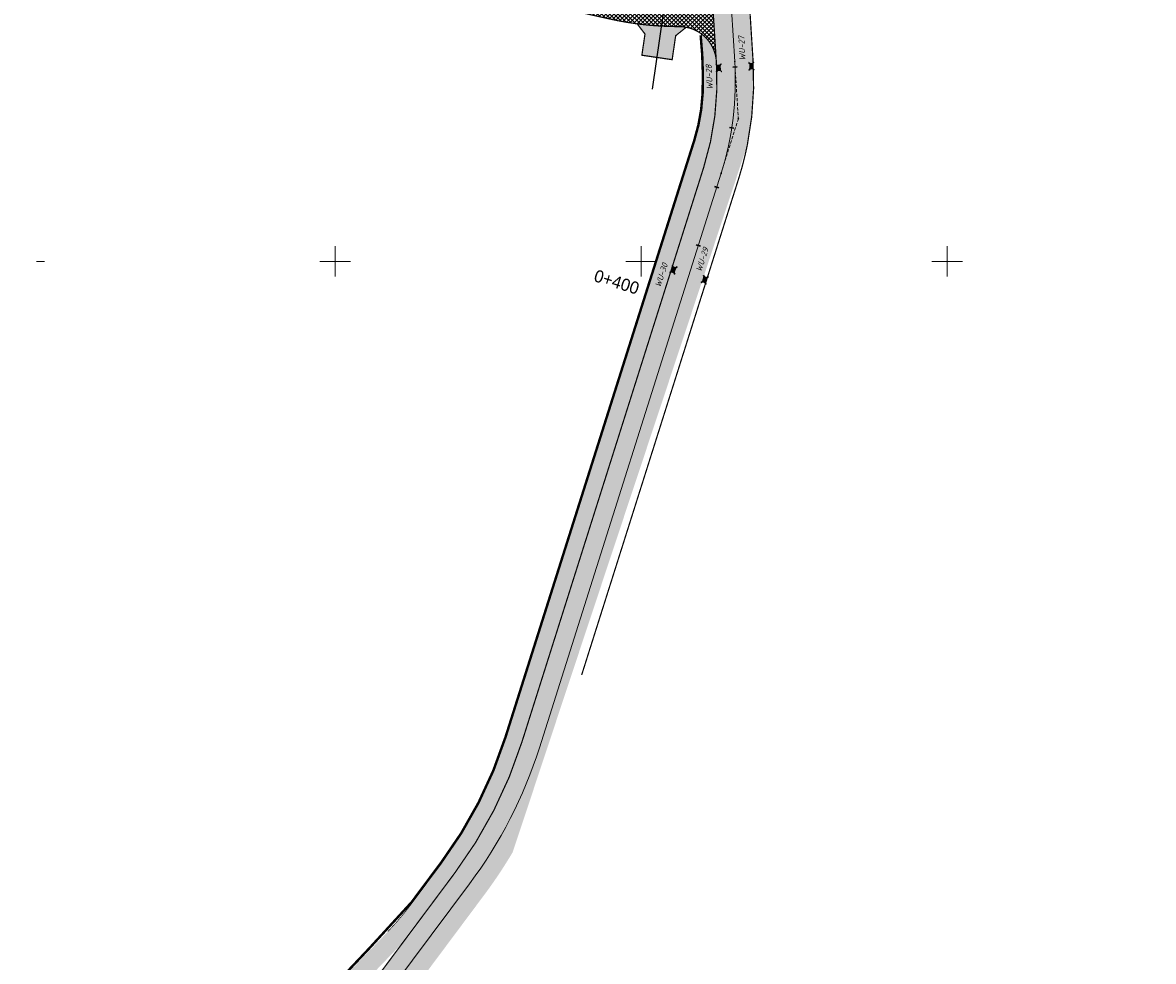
# Model space of a CAD drawing. Extents: x 5459245 to 5462690, y 5971016 to 5972523.
# Tile 3 of 198: x 5462349 to 5462534, y 5971936 to 5972089. Entities that reach past the tile are written whole.
import ezdxf

# ---------------------------------------------------------------- set-up
doc = ezdxf.new("R2010")
doc.units = 0
doc.linetypes.add('HIDDEN', pattern=[0.375, 0.25, -0.125])
doc.layers.get('0').update_dxf_attribs({"linetype": 'CONTINUOUS', "lineweight": 13})
doc.layers.add('! A3 - Wypełnienie zabruk', color=7, linetype='CONTINUOUS', lineweight=30, true_color=0xcca68a)
doc.layers.add('! DB - ciąg pr', color=7, linetype='CONTINUOUS', lineweight=0, true_color=0xfdb087)
for name, color, linetype in [('! DB - Jezdnia', 252, 'CONTINUOUS'), ('! DB - Ściany oporowe', 6, 'CONTINUOUS'), ('C-DROGI-SYTUACJA', 7, 'CONTINUOUS'), ('C-DROGI-SYTUACJA-ETYKIETY', 3, 'CONTINUOUS')]:
    doc.layers.add(name, color=color, linetype=linetype)
for name, color, linetype, lineweight in [('! DB - Krawężnik betonowy 15x30 z oporem (H 12cm)', 7, 'CONTINUOUS', 50), ('! DB - Krawężnik kamienny 15x30 obniżony do 3cm', 5, 'HIDDEN', 30), ('! DB - Nawierzchnia zjazdów', 6, 'CONTINUOUS', 30), ('! DB - Obrzeże betonowe 8x30', 7, 'CONTINUOUS', 30), ('! DB - POMOC', 1, 'CONTINUOUS', 30), ('!WPUSTY', 5, 'CONTINUOUS', 20), ('A_PROJEKTY TOWARZYSZĄCE', 7, 'CONTINUOUS', 20), ('S-wpusty', 5, 'CONTINUOUS', 30)]:
    doc.layers.add(name, color=color, linetype=linetype, lineweight=lineweight)
doc.dimstyles.new('wymiary lukasz 1000', dxfattribs={"dimscale": 0.5, "dimtxt": 3, "dimasz": 1, "dimexe": 1.25, "dimexo": 0.625, "dimtad": 1, "dimzin": 1, "dimtxsty": 'Standard', "dimcen": 2.5, "dimaunit": 2, "dimadec": 4, "dimazin": 0, "dimtfac": 1, "dimtmove": 0, "dimatfit": 3, "dimfxl": 1, "dimarcsym": 0})

# ---------------------------------------------------------------- blocks, each defined once
blk = doc.blocks.new('AeccTickLine')
at = {"color": 0, "linetype": 'ByBlock', "lineweight": -2}
blk.add_line((0, 1), (-3.673819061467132e-16, -1), dxfattribs=at)
blk = doc.blocks.new('A$C792F184C')
at = {"layer": '! A3 - Wypełnienie zabruk', "lineweight": 5, "transparency": 33554559}
h = blk.add_hatch(dxfattribs=at)
h.set_pattern_fill('NET', color=256, scale=0.15, angle=45, style=0)
h.set_pattern_definition([(45, (-5462461.02093212, -5972101.945373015), (-0.3367596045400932, 0.3367596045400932), []), (135, (-5462461.02093212, -5972101.945373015), (-0.3367596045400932, -0.3367596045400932), [])])
edge = h.paths.add_edge_path()
edge.add_line((-15.38092285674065, -7.403365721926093), (-53.50893031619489, 1.123285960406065))
edge.add_line((-53.50893031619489, 1.123285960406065), (-54.63516962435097, -3.748353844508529))
edge.add_line((-54.63516962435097, -3.748353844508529), (-16.43151579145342, -12.29174525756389))
edge.add_arc((-4.712715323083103, 39.43875374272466), 53.04125574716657, 257.2358993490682, 264.7809242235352)
edge.add_arc((-4.795757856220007, 38.90281896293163), 52.49999994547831, 264.8179726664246, 270.0262350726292)
edge.add_arc((-4.768971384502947, -19.59717484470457), 5.999999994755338, 2.0275801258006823, 90.02623508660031, ccw=False)
edge.add_line((1.227272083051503, -19.38489146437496), (0.159328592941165, -2.204464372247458))
edge.add_arc((-5.729579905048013, -2.679642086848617), 5.908048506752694, -92.4095424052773, 4.613218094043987, ccw=False)
edge.add_arc((-4.791310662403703, 38.96307541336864), 47.56034850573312, 257.1349004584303, 268.5702917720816, ccw=False)
at = {"layer": '! DB - ciąg pr', "transparency": 33554559}
h = blk.add_hatch(color=256, dxfattribs=at)
h.dxf.hatch_style = 1
edge = h.paths.add_edge_path()
edge.add_arc((-71.2045100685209, -172.8034681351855), 19.27882630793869, 249.4986857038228, 258.479749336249)
edge.add_arc((-52.00672979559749, -201.3783268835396), 25.00000004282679, 136.079858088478, 157.2086250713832, ccw=False)
edge.add_line((-70.01441249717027, -184.0369496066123), (-49.93314597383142, -163.1841032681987))
edge.add_line((-49.93314597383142, -163.1841032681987), (-41.46852945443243, -151.8384296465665))
edge.add_arc((-97.62917089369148, -109.577472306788), 70.28517739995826, 323.0384904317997, 342.6793516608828)
edge.add_line((-30.53117543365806, -130.502700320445), (-0.8384846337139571, -36.65382300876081))
edge.add_arc((-45.64915729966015, -22.47624853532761), 47.00000002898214, 342.4432357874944, 363.6298347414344)
edge.add_arc((-4.798009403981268, -19.64572910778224), 6.056302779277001, 1.372473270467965, 53.52247217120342)
edge.add_line((-1.197492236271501, -14.77591602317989), (-0.8891309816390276, -19.63678615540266))
edge.add_arc((-34.08210323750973, -22.50064468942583), 33.31628870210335, -16.946160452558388, 4.931214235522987, ccw=False)
edge.add_line((-2.212438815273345, -32.21144190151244), (-33.05773519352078, -129.7033282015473))
edge.add_arc((-99.17731225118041, -108.7838628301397), 69.35000001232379, 323.27462889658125, 342.44323425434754, ccw=False)
edge.add_arc((-135.9162846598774, -86.4609961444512), 112.2194085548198, 318.0413132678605, 325.35675637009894, ccw=False)
edge.add_line((-52.46689012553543, -161.4902851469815), (-72.17533441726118, -181.9559843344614))
edge.add_arc((-52.0067298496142, -201.378326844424), 27.99999997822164, 136.0798580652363, 157.937995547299)
at = {"layer": '! DB - Jezdnia', "transparency": 33554559}
h = blk.add_hatch(color=254, dxfattribs=at)
h.dxf.hatch_style = 1
edge = h.paths.add_edge_path()
edge.add_arc((2.660746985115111, -223.5592560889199), 72.25775698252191, 143.3314887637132, 174.3149936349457, ccw=False)
edge.add_line((-55.29748657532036, -180.4080497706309), (-36.65945957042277, -155.4263123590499))
edge.add_arc((-99.17731226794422, -108.7838628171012), 78.0000000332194, 323.2746288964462, 329.4220199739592)
edge.add_line((-32.02417953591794, -148.4632878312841), (-22.26454651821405, -119.0452494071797))
edge.add_line((-22.26454651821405, -119.0452494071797), (-26.48381596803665, -117.710321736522))
edge.add_line((-26.48381596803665, -117.710321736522), (-30.53117572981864, -130.5027012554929))
edge.add_arc((-99.17731223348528, -108.7838628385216), 71.99999999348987, 323.27462811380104, 342.4432350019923, ccw=False)
edge.add_line((-41.46852574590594, -151.8384324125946), (-60.10655216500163, -176.8201690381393))
edge.add_arc((2.411300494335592, -223.4626185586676), 77.99999998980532, 143.2746288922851, 174.3718535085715)
edge.add_line((-75.21268820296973, -215.8130187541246), (-84.74740495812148, -312.5661514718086))
edge.add_arc((-579.3515372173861, -263.8244707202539), 496.9999990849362, 352.228658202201, 354.3718535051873, ccw=False)
edge.add_line((-86.91618554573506, -331.0288122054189), (-87.03230876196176, -331.9227582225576))
edge.add_line((-87.03230876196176, -331.9227582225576), (-87.13836509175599, -332.8179490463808))
edge.add_line((-87.13836509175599, -332.8179490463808), (-87.23659162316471, -333.7141080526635))
edge.add_line((-87.23659162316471, -333.7141080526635), (-87.3292254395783, -334.6109586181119))
edge.add_line((-87.3292254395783, -334.6109586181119), (-87.41850362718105, -335.5082241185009))
edge.add_line((-87.41850362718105, -335.5082241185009), (-87.50666327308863, -336.4056279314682))
edge.add_line((-87.50666327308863, -336.4056279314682), (-87.59594146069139, -337.3028934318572))
edge.add_line((-87.59594146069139, -337.3028934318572), (-87.68857527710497, -338.1997439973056))
edge.add_line((-87.68857527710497, -338.1997439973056), (-87.78680180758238, -339.0959030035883))
edge.add_line((-87.78680180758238, -339.0959030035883), (-87.89285813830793, -339.9910938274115))
edge.add_line((-87.89285813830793, -339.9910938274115), (-88.0089813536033, -340.8850398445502))
edge.add_line((-88.0089813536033, -340.8850398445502), (-89.84656750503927, -354.3498304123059))
edge.add_line((-89.84656750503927, -354.3498304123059), (-89.97529255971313, -355.2499938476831))
edge.add_line((-89.97529255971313, -355.2499938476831), (-90.11405006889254, -356.1486601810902))
edge.add_line((-90.11405006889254, -356.1486601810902), (-90.26061059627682, -357.0461621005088))
edge.add_line((-90.26061059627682, -357.0461621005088), (-90.41274471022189, -357.9428322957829))
edge.add_line((-90.41274471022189, -357.9428322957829), (-90.56822297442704, -358.8390034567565))
edge.add_line((-90.56822297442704, -358.8390034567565), (-90.72481595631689, -359.735008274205))
edge.add_line((-90.72481595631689, -359.735008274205), (-90.88029422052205, -360.6311794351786))
edge.add_line((-90.88029422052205, -360.6311794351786), (-91.03242833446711, -361.5278496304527))
edge.add_line((-91.03242833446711, -361.5278496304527), (-91.1789888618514, -362.4253515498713))
edge.add_line((-91.1789888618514, -362.4253515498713), (-91.31774637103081, -363.3240178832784))
edge.add_line((-91.31774637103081, -363.3240178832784), (-91.44647142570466, -364.2241813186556))
edge.add_line((-91.44647142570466, -364.2241813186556), (-93.49150451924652, -379.2090255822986))
edge.add_arc((157.18484189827, -413.4196863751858), 252.9999999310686, 172.2286582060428, 178.618765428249)
edge.add_line((-95.74164588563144, -407.3211830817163), (-98.54503404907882, -523.5875991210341))
edge.add_line((-98.54503404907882, -523.5875991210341), (-101.4508638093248, -598.9543924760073))
edge.add_arc((401.1756851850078, -618.3335794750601), 503.0000006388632, 177.7920069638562, 181.9486844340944)
edge.add_arc((-109.5287954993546, -635.7098293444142), 7.99999999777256, -50.37493835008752, 1.9486844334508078, ccw=False)
edge.add_arc((401.1758597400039, -618.3335708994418), 506.1501754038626, 182.6654584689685, 182.8822496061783)
edge.add_line((-104.334027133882, -643.7845892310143), (-103.994860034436, -650.5211495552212))
edge.add_arc((-108.5188111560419, -657.1191694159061), 7.999999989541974, 2.88119284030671, 55.563404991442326, ccw=False)
edge.add_line((-100.5289238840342, -656.7170485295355), (-100.2275368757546, -662.7032180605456))
edge.add_line((-100.2275368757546, -662.7032180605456), (-98.73550040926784, -692.3381493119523))
edge.add_line((-98.73550040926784, -692.3381493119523), (-98.38351568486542, -699.3292941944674))
edge.add_line((-98.38351568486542, -699.3292941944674), (-96.41801055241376, -738.3682927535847))
edge.add_line((-96.41801055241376, -738.3682927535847), (-96.06602582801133, -745.3594376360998))
edge.add_line((-96.06602582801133, -745.3594376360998), (-95.87088893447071, -749.2352600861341))
edge.add_arc((56.93556353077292, -741.5418796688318), 153.000000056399, 182.8822496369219, 195.7700870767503)
edge.add_line((-90.30551869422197, -783.1238916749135), (-88.49478106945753, -789.5356777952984))
edge.add_line((-88.49478106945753, -789.5356777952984), (-86.69833397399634, -795.8968614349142))
edge.add_line((-86.69833397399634, -795.8968614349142), (-83.73156867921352, -806.4021186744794))
edge.add_line((-83.73156867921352, -806.4021186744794), (-83.1831577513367, -808.5007940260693))
edge.add_line((-83.1831577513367, -808.5007940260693), (-82.71429575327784, -810.6215079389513))
edge.add_line((-82.71429575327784, -810.6215079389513), (-82.32176715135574, -812.7609368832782))
edge.add_line((-82.32176715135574, -812.7609368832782), (-82.00235641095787, -814.9157573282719))
edge.add_line((-82.00235641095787, -814.9157573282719), (-81.75284799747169, -817.082645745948))
edge.add_line((-81.75284799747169, -817.082645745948), (-81.57002637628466, -819.2582786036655))
edge.add_line((-81.57002637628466, -819.2582786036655), (-81.45067601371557, -821.4393323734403))
edge.add_line((-81.45067601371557, -821.4393323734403), (-81.39158137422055, -823.6224835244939))
edge.add_line((-81.39158137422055, -823.6224835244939), (-81.3895269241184, -825.8044085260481))
edge.add_line((-81.3895269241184, -825.8044085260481), (-81.4412971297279, -827.9817838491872))
edge.add_line((-81.4412971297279, -827.9817838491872), (-81.54367645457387, -830.151285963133))
edge.add_arc((-153.0214907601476, -825.9701222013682), 71.60000047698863, 352.6508284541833, 356.6522430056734, ccw=False)
edge.add_line((-82.0096821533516, -835.1288943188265), (-82.31177328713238, -837.2797090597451))
edge.add_line((-82.31177328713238, -837.2797090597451), (-82.66505609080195, -839.4288663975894))
edge.add_line((-82.66505609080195, -839.4288663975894), (-83.07207331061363, -841.5725036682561))
edge.add_line((-83.07207331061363, -841.5725036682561), (-83.5353676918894, -843.7067582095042))
edge.add_line((-83.5353676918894, -843.7067582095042), (-84.05748198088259, -845.8277673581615))
edge.add_line((-84.05748198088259, -845.8277673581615), (-84.64095892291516, -847.9316684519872))
edge.add_line((-84.64095892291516, -847.9316684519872), (-85.28834126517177, -850.0145988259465))
edge.add_line((-85.28834126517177, -850.0145988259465), (-86.00217175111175, -852.0726958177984))
edge.add_line((-86.00217175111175, -852.0726958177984), (-86.78499312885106, -854.1020967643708))
edge.add_line((-86.78499312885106, -854.1020967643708), (-87.63934814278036, -856.0989390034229))
edge.add_line((-87.63934814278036, -856.0989390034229), (-88.5677795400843, -858.059359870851))
edge.add_line((-88.5677795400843, -858.059359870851), (-99.26261400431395, -879.5407604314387))
edge.add_arc((-16.00990269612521, -920.989356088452), 93.00000011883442, 153.5329020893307, 174.0772374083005)
edge.add_line((-108.5134596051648, -911.3928993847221), (-108.7010015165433, -913.2006805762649))
edge.add_arc((-16.19744494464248, -922.7971372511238), 92.99999978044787, 174.0772374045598, 180.929394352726)
edge.add_arc((-115.1561645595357, -924.418637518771), 5.972024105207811, -59.327476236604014, 1.0843265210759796, ccw=False)
edge.add_line((-112.1096528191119, -929.5551575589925), (-111.5848147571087, -934.8831679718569))
edge.add_arc((-113.6003060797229, -940.5345213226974), 5.999999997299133, 10.409963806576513, 70.37179835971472, ccw=False)
edge.add_line((-107.699065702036, -939.4503802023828), (-106.2093178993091, -947.5594351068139))
edge.add_arc((-1086.79876113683, -1127.707551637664), 997.00000003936, 8.73105807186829, 10.409963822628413, ccw=False)
edge.add_line((-101.3522480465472, -976.3663149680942), (-97.2492542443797, -1003.082635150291))
edge.add_line((-97.2492542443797, -1003.082635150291), (-97.09317828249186, -1004.114065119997))
edge.add_line((-97.09317828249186, -1004.114065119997), (-96.9391241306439, -1005.146953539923))
edge.add_line((-96.9391241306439, -1005.146953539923), (-96.78363460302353, -1006.180285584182))
edge.add_line((-96.78363460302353, -1006.180285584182), (-96.62325251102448, -1007.213046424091))
edge.add_line((-96.62325251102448, -1007.213046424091), (-96.45452066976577, -1008.244221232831))
edge.add_line((-96.45452066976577, -1008.244221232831), (-96.27398189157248, -1009.272795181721))
edge.add_line((-96.27398189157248, -1009.272795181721), (-96.07817898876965, -1010.297753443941))
edge.add_line((-96.07817898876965, -1010.297753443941), (-95.86365477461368, -1011.31808119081))
edge.add_line((-95.86365477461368, -1011.31808119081), (-95.62695206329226, -1012.332763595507))
edge.add_line((-95.62695206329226, -1012.332763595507), (-95.36461366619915, -1013.34078582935))
edge.add_line((-95.36461366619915, -1013.34078582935), (-95.07318239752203, -1014.341133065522))
edge.add_arc((-20.15313945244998, -991.242498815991), 78.39999833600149, 197.1350786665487, 201.1366767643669)
edge.add_line((-93.27861316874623, -1019.513063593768), (-92.88779194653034, -1020.478956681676))
edge.add_line((-92.88779194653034, -1020.478956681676), (-92.7317842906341, -1020.834620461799))
edge.add_arc((-98.2264055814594, -1023.244835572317), 6.000000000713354, -35.055204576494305, 23.684654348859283, ccw=False)
edge.add_arc((766.7126776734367, -547.4057091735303), 984.5616786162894, 209.1305171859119, 209.702481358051)
edge.add_arc((-89.57016470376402, -1043.178765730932), 7.999999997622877, 29.540945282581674, 82.22210062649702, ccw=False)
edge.add_line((-82.61013612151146, -1039.23440239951), (-80.78213087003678, -1042.460010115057))
edge.add_line((-80.78213087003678, -1042.460010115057), (-77.82385836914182, -1047.680031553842))
edge.add_line((-77.82385836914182, -1047.680031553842), (-60.74688657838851, -1077.813211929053))
edge.add_line((-60.74688657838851, -1077.813211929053), (-57.29556866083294, -1083.903236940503))
edge.add_line((-57.29556866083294, -1083.903236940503), (-56.37219058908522, -1085.532584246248))
edge.add_line((-56.37219058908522, -1085.532584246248), (-51.15618231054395, -1082.567230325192))
edge.add_line((-51.15618231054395, -1082.567230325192), (-66.93540627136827, -1054.723991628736))
edge.add_line((-66.93540627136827, -1054.723991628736), (-70.38672418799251, -1048.633966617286))
edge.add_line((-70.38672418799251, -1048.633966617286), (-82.79339513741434, -1026.741768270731))
edge.add_line((-82.79339513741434, -1026.741768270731), (-83.2514157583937, -1025.901803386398))
edge.add_line((-83.2514157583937, -1025.901803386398), (-83.68364249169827, -1025.048693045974))
edge.add_line((-83.68364249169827, -1025.048693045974), (-84.093245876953, -1024.184145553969))
edge.add_line((-84.093245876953, -1024.184145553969), (-84.48339645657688, -1023.309869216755))
edge.add_line((-84.48339645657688, -1023.309869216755), (-84.85726477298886, -1022.427572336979))
edge.add_line((-84.85726477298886, -1022.427572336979), (-85.21802136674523, -1021.538963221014))
edge.add_line((-85.21802136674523, -1021.538963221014), (-85.56883677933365, -1020.645750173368))
edge.add_line((-85.56883677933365, -1020.645750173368), (-85.91288155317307, -1019.749641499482))
edge.add_line((-85.91288155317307, -1019.749641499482), (-86.25332622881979, -1018.852345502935))
edge.add_line((-86.25332622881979, -1018.852345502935), (-86.59334134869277, -1017.955570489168))
edge.add_line((-86.59334134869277, -1017.955570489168), (-86.93609745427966, -1017.061024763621))
edge.add_arc((-20.15313878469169, -991.242498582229), 71.59999904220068, 197.1350786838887, 201.1366767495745, ccw=False)
edge.add_line((-88.5750152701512, -1012.337680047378), (-88.8599902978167, -1011.423115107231))
edge.add_line((-88.8599902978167, -1011.423115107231), (-89.1484987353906, -1010.508498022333))
edge.add_line((-89.1484987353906, -1010.508498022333), (-89.43699334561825, -1009.593206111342))
edge.add_line((-89.43699334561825, -1009.593206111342), (-89.72192688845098, -1008.676616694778))
edge.add_line((-89.72192688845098, -1008.676616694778), (-89.9997521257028, -1007.758107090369))
edge.add_line((-89.9997521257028, -1007.758107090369), (-90.26692181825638, -1006.837054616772))
edge.add_line((-90.26692181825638, -1006.837054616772), (-90.30629822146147, -1006.693192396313))
edge.add_arc((-49.84324857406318, -995.1409784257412), 42.07982930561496, 187.0710622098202, 195.9340616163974, ccw=False)
edge.add_line((-91.60302868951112, -1000.321016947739), (-93.44339138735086, -988.3376405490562))
edge.add_line((-93.44339138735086, -988.3376405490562), (-94.50596777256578, -981.4187583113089))
edge.add_line((-94.50596777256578, -981.4187583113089), (-95.42177755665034, -975.4555352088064))
edge.add_arc((-1086.798757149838, -1127.707550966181), 1002.999995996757, 8.73105806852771, 10.40996382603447)
edge.add_line((-100.3080775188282, -946.4752939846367), (-101.7730506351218, -938.5010936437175))
edge.add_arc((-15.06535158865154, -923.3047289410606), 88.02928248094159, 173.8246573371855, 189.9406820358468, ccw=False)
edge.add_line((-102.5838309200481, -913.8352859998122), (-102.3962890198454, -912.0275048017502))
edge.add_arc((-14.73615681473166, -920.9153682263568), 88.10955052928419, 153.9451312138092, 174.2105634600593, ccw=False)
edge.add_line((-93.89147136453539, -882.2148634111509), (-83.19663697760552, -860.7334630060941))
edge.add_line((-83.19663697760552, -860.7334630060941), (-82.16710347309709, -858.6039124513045))
edge.add_line((-82.16710347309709, -858.6039124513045), (-81.18625392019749, -856.4443966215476))
edge.add_line((-81.18625392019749, -856.4443966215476), (-80.25842866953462, -854.2569664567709))
edge.add_line((-80.25842866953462, -854.2569664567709), (-79.38796807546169, -852.0436728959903))
edge.add_line((-79.38796807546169, -852.0436728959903), (-78.57921249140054, -849.8065668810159))
edge.add_line((-78.57921249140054, -849.8065668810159), (-77.83650226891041, -847.547699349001))
edge.add_line((-77.83650226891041, -847.547699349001), (-77.16417776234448, -845.2691212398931))
edge.add_line((-77.16417776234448, -845.2691212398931), (-76.5665793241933, -842.9728834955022))
edge.add_line((-76.5665793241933, -842.9728834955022), (-76.04804730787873, -840.6610370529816))
edge.add_line((-76.04804730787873, -840.6610370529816), (-75.61292206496, -838.3356328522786))
edge.add_line((-75.61292206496, -838.3356328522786), (-75.26554395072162, -835.9987218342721))
edge.add_arc((-153.0214923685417, -825.9701219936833), 78.40000209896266, 352.6508284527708, 353.6700050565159)
edge.add_arc((-109.0903068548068, -829.6891465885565), 34.34577558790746, 351.7557742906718, 358.5664738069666)
edge.add_line((-74.75528072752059, -830.548379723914), (-74.66285938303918, -828.1876098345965))
edge.add_line((-74.66285938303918, -828.1876098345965), (-74.6627565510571, -828.1277462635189))
edge.add_line((-74.6627565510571, -828.1277462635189), (-74.6587955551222, -825.8218597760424))
edge.add_line((-74.6587955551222, -825.8218597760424), (-74.7392050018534, -823.4539504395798))
edge.add_line((-74.7392050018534, -823.4539504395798), (-74.90020348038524, -821.0867027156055))
edge.add_line((-74.90020348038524, -821.0867027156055), (-75.13790675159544, -818.7229374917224))
edge.add_line((-75.13790675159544, -818.7229374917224), (-75.44843057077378, -816.36547566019))
edge.add_line((-75.44843057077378, -816.36547566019), (-75.82789069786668, -814.0171381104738))
edge.add_line((-75.82789069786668, -814.0171381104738), (-76.27240289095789, -811.6807457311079))
edge.add_line((-76.27240289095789, -811.6807457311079), (-76.77808290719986, -809.3591194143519))
edge.add_line((-76.77808290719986, -809.3591194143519), (-77.34104650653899, -807.0550800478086))
edge.add_line((-77.34104650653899, -807.0550800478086), (-77.95740944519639, -804.7714485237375))
edge.add_line((-77.95740944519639, -804.7714485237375), (-82.4898999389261, -788.7219893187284))
edge.add_line((-82.4898999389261, -788.7219893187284), (-84.25645600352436, -782.4666492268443))
edge.add_line((-84.25645600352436, -782.4666492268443), (-84.531358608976, -781.4932245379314))
edge.add_arc((56.93556370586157, -741.5418796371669), 147.0000002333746, 183.5980917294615, 195.7700870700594, ccw=False)
edge.add_line((-89.77467294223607, -750.767199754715), (-90.08783246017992, -744.7753667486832))
edge.add_line((-90.08783246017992, -744.7753667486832), (-93.33002340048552, -680.3787465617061))
edge.add_line((-93.33002340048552, -680.3787465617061), (-94.2351269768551, -662.4015168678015))
edge.add_line((-94.2351269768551, -662.4015168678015), (-94.43626110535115, -658.4065769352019))
edge.add_line((-94.43626110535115, -658.4065769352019), (-95.14574506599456, -644.3147575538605))
edge.add_line((-95.14574506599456, -644.3147575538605), (-95.19560203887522, -643.3244949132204))
edge.add_arc((401.1756883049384, -618.3335793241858), 497.0000037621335, 182.2472091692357, 182.88224962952, ccw=False)
edge.add_arc((401.1756845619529, -618.3335794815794), 497.0000000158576, 177.7920069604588, 182.2472091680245, ccw=False)
edge.add_line((-95.45531850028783, -599.1855557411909), (-92.54782090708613, -523.7755048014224))
edge.add_line((-92.54782090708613, -523.7755048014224), (-89.74338925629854, -407.4658116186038))
edge.add_arc((157.1848421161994, -413.4196863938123), 247.0000001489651, 172.2286582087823, 178.6187654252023, ccw=False)
edge.add_line((-87.54661092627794, -380.0203456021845), (-85.50157809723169, -365.0355032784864))
edge.add_line((-85.50157809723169, -365.0355032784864), (-85.384391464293, -364.133765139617))
edge.add_line((-85.384391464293, -364.133765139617), (-85.27727156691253, -363.2307810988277))
edge.add_line((-85.27727156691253, -363.2307810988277), (-85.17798135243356, -362.3268280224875))
edge.add_line((-85.17798135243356, -362.3268280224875), (-85.0842837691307, -361.4221827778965))
edge.add_line((-85.0842837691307, -361.4221827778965), (-84.99394176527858, -360.5171222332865))
edge.add_line((-84.99394176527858, -360.5171222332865), (-84.90471828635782, -359.611923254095))
edge.add_line((-84.90471828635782, -359.611923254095), (-84.81437628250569, -358.706862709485))
edge.add_line((-84.81437628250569, -358.706862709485), (-84.72067869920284, -357.8022174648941))
edge.add_line((-84.72067869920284, -357.8022174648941), (-84.62138848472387, -356.8982643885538))
edge.add_line((-84.62138848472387, -356.8982643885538), (-84.5142685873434, -355.9952803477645))
edge.add_line((-84.5142685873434, -355.9952803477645), (-84.39708195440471, -355.0935422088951))
edge.add_line((-84.39708195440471, -355.0935422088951), (-82.55359808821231, -341.5855365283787))
edge.add_line((-82.55359808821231, -341.5855365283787), (-82.42647245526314, -340.6970927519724))
edge.add_line((-82.42647245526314, -340.6970927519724), (-82.28931459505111, -339.8101477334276))
edge.add_line((-82.28931459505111, -339.8101477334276), (-82.14435389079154, -338.9243684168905))
edge.add_line((-82.14435389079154, -338.9243684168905), (-81.99381972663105, -338.039421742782))
edge.add_line((-81.99381972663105, -338.039421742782), (-81.83994148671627, -337.1549746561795))
edge.add_line((-81.83994148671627, -337.1549746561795), (-81.68494855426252, -336.270694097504))
edge.add_line((-81.68494855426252, -336.270694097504), (-81.53107031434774, -335.3862470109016))
edge.add_line((-81.53107031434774, -335.3862470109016), (-81.38053615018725, -334.5013003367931))
edge.add_line((-81.38053615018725, -334.5013003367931), (-81.23557544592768, -333.615521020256))
edge.add_line((-81.23557544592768, -333.615521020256), (-81.09841758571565, -332.7285760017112))
edge.add_line((-81.09841758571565, -332.7285760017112), (-80.97129195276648, -331.8401322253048))
edge.add_arc((-579.3515396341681, -263.824470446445), 503.0000015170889, 352.2286582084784, 354.3718535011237)
edge.add_line((-78.77632890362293, -313.1545822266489), (-69.2416121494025, -216.401449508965))
edge = h.paths.add_edge_path(flags=17)
edge.add_arc((2.838754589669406, -219.1409822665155), 78.39998915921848, 154.544844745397, 155.4004133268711)
edge.add_arc((-11.44511556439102, -213.5168467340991), 63.07684468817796, 154.644351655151, 154.6491429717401)
edge.add_arc((2.836777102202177, -219.1451769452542), 78.4000066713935, 154.5414556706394, 155.4008789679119, ccw=False)
edge = h.paths.add_edge_path()
edge.add_line((-26.48381596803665, -117.710321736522), (-22.26454651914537, -119.0452494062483))
edge.add_line((-22.26454651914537, -119.0452494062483), (6.317170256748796, -32.89262043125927))
edge.add_arc((-45.64915732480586, -22.47624853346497), 53.00000005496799, 348.6655733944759, 363.6298336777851)
edge.add_line((7.244519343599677, -19.12080902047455), (2.929307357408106, 48.90227987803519))
edge.add_line((2.929307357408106, 48.90227987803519), (2.8109459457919, 51.22970844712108))
edge.add_line((2.8109459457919, 51.22970844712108), (2.7493378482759, 53.56072174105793))
edge.add_line((2.7493378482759, 53.56072174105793), (2.742180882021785, 55.89404335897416))
edge.add_line((2.742180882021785, 55.89404335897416), (2.787172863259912, 58.22839690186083))
edge.add_line((2.787172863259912, 58.22839690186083), (2.882011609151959, 60.56250597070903))
edge.add_line((2.882011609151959, 60.56250597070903), (3.024394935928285, 62.89509416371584))
edge.add_line((3.024394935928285, 62.89509416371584), (3.212020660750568, 65.22488508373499))
edge.add_line((3.212020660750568, 65.22488508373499), (3.442586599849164, 67.55060232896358))
edge.add_line((3.442586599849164, 67.55060232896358), (3.713790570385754, 69.870969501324))
edge.add_line((3.713790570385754, 69.870969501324), (4.023330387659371, 72.18471019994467))
edge.add_line((4.023330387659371, 72.18471019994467), (4.368903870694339, 74.49054802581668))
edge.add_arc((119.6945933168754, 56.30957304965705), 116.7499999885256, 145.8636708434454, 171.0411133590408, ccw=False)
edge.add_line((23.06007105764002, 121.8254612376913), (24.38310444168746, 123.7453286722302))
edge.add_line((24.38310444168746, 123.7453286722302), (25.73784963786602, 125.6463482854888))
edge.add_line((25.73784963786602, 125.6463482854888), (27.12511569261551, 127.5260151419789))
edge.add_line((27.12511569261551, 127.5260151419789), (28.54571165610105, 129.381824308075))
edge.add_line((28.54571165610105, 129.381824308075), (30.00044657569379, 131.2112708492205))
edge.add_line((30.00044657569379, 131.2112708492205), (31.49012949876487, 133.0118498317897))
edge.add_line((31.49012949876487, 133.0118498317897), (33.01556947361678, 134.7810563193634))
edge.add_line((33.01556947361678, 134.7810563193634), (34.57757554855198, 136.5163853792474))
edge.add_line((34.57757554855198, 136.5163853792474), (36.17695677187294, 138.2153320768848))
edge.add_line((36.17695677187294, 138.2153320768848), (37.81452219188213, 139.8753914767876))
edge.add_line((37.81452219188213, 139.8753914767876), (39.49108085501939, 141.4940586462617))
edge.add_line((39.49108085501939, 141.4940586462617), (69.39409989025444, 169.6485640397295))
edge.add_line((69.39409989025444, 169.6485640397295), (70.71347185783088, 170.8583673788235))
edge.add_line((70.71347185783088, 170.8583673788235), (72.06352729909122, 172.0347522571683))
edge.add_line((72.06352729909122, 172.0347522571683), (73.44191665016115, 173.1793085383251))
edge.add_line((73.44191665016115, 173.1793085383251), (74.846290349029, 174.2936260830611))
edge.add_line((74.846290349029, 174.2936260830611), (76.27429883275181, 175.3792947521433))
edge.add_line((76.27429883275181, 175.3792947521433), (77.72359253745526, 176.4379044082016))
edge.add_line((77.72359253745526, 176.4379044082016), (79.19182190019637, 177.471044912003))
edge.add_line((79.19182190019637, 177.471044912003), (80.67663735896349, 178.480306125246))
edge.add_line((80.67663735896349, 178.480306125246), (82.1756893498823, 179.467277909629))
edge.add_line((82.1756893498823, 179.467277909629), (83.68662831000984, 180.4335501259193))
edge.add_line((83.68662831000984, 180.4335501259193), (85.2071046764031, 181.3807126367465))
edge.add_arc((135.8876087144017, 99.02552766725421), 96.69999990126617, 98.27319901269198, 121.60769915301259, ccw=False)
edge.add_line((121.9731247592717, 194.719190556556), (123.7472209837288, 194.9672780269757))
edge.add_line((123.7472209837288, 194.9672780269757), (125.5262514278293, 195.194585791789))
edge.add_line((125.5262514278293, 195.194585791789), (126.0555350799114, 195.2550781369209))
edge.add_line((126.0555350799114, 195.2550781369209), (126.0072715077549, 201.8028265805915))
edge.add_line((126.0072715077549, 201.8028265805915), (124.8099430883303, 201.7031555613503))
edge.add_line((124.8099430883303, 201.7031555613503), (122.9135204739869, 201.5003866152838))
edge.add_line((122.9135204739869, 201.5003866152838), (121.0234288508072, 201.2505057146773))
edge.add_arc((135.887608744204, 99.02552758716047), 103.29999998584, 98.27319902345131, 121.6076991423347)
edge.add_line((81.74804235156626, 187.0016456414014), (80.13740378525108, 185.9814839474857))
edge.add_line((80.13740378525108, 185.9814839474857), (78.55211484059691, 184.921110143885))
edge.add_line((78.55211484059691, 184.921110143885), (76.9913018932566, 183.8232442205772))
edge.add_line((76.9913018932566, 183.8232442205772), (75.45409131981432, 182.6906061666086))
edge.add_line((75.45409131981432, 182.6906061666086), (73.9396094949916, 181.5259159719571))
edge.add_line((73.9396094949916, 181.5259159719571), (72.44698279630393, 180.3318936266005))
edge.add_line((72.44698279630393, 180.3318936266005), (70.97533759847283, 179.1112591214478))
edge.add_line((70.97533759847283, 179.1112591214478), (69.52380027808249, 177.8667324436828))
edge.add_line((69.52380027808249, 177.8667324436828), (68.09149721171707, 176.6010335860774))
edge.add_line((68.09149721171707, 176.6010335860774), (66.6775547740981, 175.3168825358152))
edge.add_line((66.6775547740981, 175.3168825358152), (65.28109934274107, 174.0169992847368))
edge.add_line((65.28109934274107, 174.0169992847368), (51.99062846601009, 161.5036596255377))
edge.add_arc((47.87762792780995, 165.8720948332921), 5.99999996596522, 251.6342990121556, 313.27494937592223, ccw=False)
edge.add_line((45.98714221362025, 160.177706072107), (40.57015840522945, 155.0774685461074))
edge.add_arc((34.77232222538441, 153.533093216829), 5.999999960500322, -46.72505102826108, 14.915599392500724, ccw=False)
edge.add_line((38.88532272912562, 149.1646579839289), (38.40148112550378, 148.7091079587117))
edge.add_line((38.40148112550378, 148.7091079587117), (35.37808280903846, 145.8624962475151))
edge.add_line((35.37808280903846, 145.8624962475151), (33.60282819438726, 144.1649823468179))
edge.add_line((33.60282819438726, 144.1649823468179), (31.85289012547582, 142.4372850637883))
edge.add_line((31.85289012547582, 142.4372850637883), (30.13091889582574, 140.6790605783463))
edge.add_line((30.13091889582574, 140.6790605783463), (28.43956480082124, 138.8899650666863))
edge.add_line((28.43956480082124, 138.8899650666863), (26.78147813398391, 137.0696547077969))
edge.add_line((26.78147813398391, 137.0696547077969), (25.15930918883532, 135.2177856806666))
edge.add_line((25.15930918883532, 135.2177856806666), (23.57570826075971, 133.3340141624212))
edge.add_line((23.57570826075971, 133.3340141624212), (22.54217321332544, 132.0501099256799))
edge.add_arc((17.76644983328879, 135.7434352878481), 6.037233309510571, 261.3071569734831, 322.28327830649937, ccw=False)
edge.add_line((16.85399842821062, 129.7755530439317), (13.37285226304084, 124.6663384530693))
edge.add_arc((8.181565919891, 121.657925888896), 6.000000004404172, -30.37095991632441, 30.092805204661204, ccw=False)
edge.add_arc((119.6945933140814, 56.30957305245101), 123.249999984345, 149.6290399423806, 171.0411133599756)
edge.add_line((-2.051798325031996, 75.50276504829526), (-2.403978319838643, 73.07307626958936))
edge.add_line((-2.403978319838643, 73.07307626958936), (-2.697518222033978, 70.63409454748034))
edge.add_line((-2.697518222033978, 70.63409454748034), (-2.934588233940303, 68.18737952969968))
edge.add_line((-2.934588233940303, 68.18737952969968), (-3.117358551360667, 65.73449086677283))
edge.add_line((-3.117358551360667, 65.73449086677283), (-3.247999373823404, 63.27698820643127))
edge.add_line((-3.247999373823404, 63.27698820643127), (-3.32868089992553, 60.81643120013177))
edge.add_line((-3.32868089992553, 60.81643120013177), (-3.361573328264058, 58.35437949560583))
edge.add_line((-3.361573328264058, 58.35437949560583), (-3.348846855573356, 55.89239274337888))
edge.add_line((-3.348846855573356, 55.89239274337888), (-3.292671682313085, 53.43203059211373))
edge.add_line((-3.292671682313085, 53.43203059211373), (-3.195218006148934, 50.97485269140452))
edge.add_line((-3.195218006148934, 50.97485269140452), (-3.058656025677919, 48.52241868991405))
edge.add_line((-3.058656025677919, 48.52241868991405), (0.2066032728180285, -2.94968147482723))
edge.add_line((0.2066032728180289, -2.94968147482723), (1.256555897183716, -19.50066922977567))
edge.add_arc((-45.64915728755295, -22.47624853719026), 47.00000001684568, -17.556764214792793, 3.629834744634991, ccw=False)
edge.add_line((-0.8384846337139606, -36.65382300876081), (-26.48381596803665, -117.710321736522))
at = {"layer": '! DB - Nawierzchnia zjazdów', "true_color": 0x5994a6, "transparency": 33554559}
h = blk.add_hatch(color=135, dxfattribs=at)
h.dxf.hatch_style = 1
h.paths.add_polyline_path([(-10.92075661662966, -18.27021657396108), (-5.973677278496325, -18.9957550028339), (-5.399758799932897, -15.08249536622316), (-3.680850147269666, -13.69927783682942), (-4.376579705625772, -13.61112670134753), (-5.353595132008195, -13.59421725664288), (-6.61868461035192, -13.58851423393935), (-7.69690103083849, -13.51696129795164), (-8.703700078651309, -13.4410310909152), (-9.537567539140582, -13.38260190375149), (-10.23239522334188, -13.31508433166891), (-11.10620716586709, -13.20410470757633), (-11.68493381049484, -13.14360348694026), (-10.41246603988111, -14.80444037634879)])
at = {"layer": '! DB - Krawężnik betonowy 15x30 z oporem (H 12cm)', "lineweight": 50}
for points, const_width in [([(2.929307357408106, 48.90227987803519), (7.244519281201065, -19.12080804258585)], 0.2), ([(-1.402643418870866, -38.43694428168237), (-26.48381596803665, -117.710321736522)], 0.2), ([(-1.402643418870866, -38.43694428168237), (-26.48381596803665, -117.710321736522)], 0.15)]:
    blk.add_lwpolyline(points, dxfattribs=dict(at, const_width=const_width))
at = {"layer": '! DB - Krawężnik betonowy 15x30 z oporem (H 12cm)', "lineweight": 50, "const_width": 0.2}
for points in [[(-47.78322376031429, -5.280653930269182), (-16.43151579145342, -12.29174525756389, 0.02304938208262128), (-11.68493381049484, -13.14360348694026, 0.02304938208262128)], [(-3.680850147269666, -13.69927783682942, -0.1134180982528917), (-1.197328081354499, -14.77850369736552, -0.1134180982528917)], [(1.256555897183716, -19.50066922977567, -0.09270821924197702), (-0.8384846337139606, -36.65382300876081), (-30.53117543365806, -130.502700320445, -0.08383440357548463), (-41.46852516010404, -151.8384316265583), (-60.10655216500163, -176.8201690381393, 0.04036533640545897), (-66.78852885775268, -187.4711804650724, 0.04036533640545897)], [(7.244519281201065, -19.12080804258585, -0.06538685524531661), (6.317170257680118, -32.89262042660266, -0.06538685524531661)]]:
    blk.add_lwpolyline(points, format="xyb", dxfattribs=at)
at = {"layer": '! DB - Krawężnik betonowy 15x30 z oporem (H 12cm)', "color": 252, "lineweight": 50, "const_width": 0.2}
blk.add_lwpolyline([(6.317170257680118, -32.89262042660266, -0.02715674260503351), (4.882026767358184, -38.46372613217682)], format="xyb", dxfattribs=at)
blk.add_lwpolyline([(4.882026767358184, -38.46372613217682), (-20.76330456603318, -119.5202248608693)], dxfattribs=at)
at = {"layer": '! DB - Krawężnik kamienny 15x30 obniżony do 3cm', "color": 57, "lineweight": 50, "ltscale": 5}
for points in [[(0.159328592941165, -2.204464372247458, 0.2, 0.2, 0), (1.256555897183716, -19.50066922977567, 0, 0, 0)], [(-1.197328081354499, -14.77850369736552, 0.2, 0.2, -0.231899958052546), (1.256555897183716, -19.50066922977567, 0, 0, 0)]]:
    blk.add_lwpolyline(points, format="xyseb", dxfattribs=at)
at = {"layer": '! DB - Krawężnik kamienny 15x30 obniżony do 3cm', "lineweight": 50, "ltscale": 5, "const_width": 0.2}
blk.add_lwpolyline([(-11.68493381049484, -13.14360348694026, 0.01032261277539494), (-9.537567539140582, -13.38260190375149, 0.02272924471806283), (-4.77171871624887, -13.59717547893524, -0.04540072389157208), (-3.680850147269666, -13.69927783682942, -0.04540072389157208)], format="xyb", dxfattribs=at)
at = {"layer": '! DB - Krawężnik kamienny 15x30 obniżony do 3cm', "color": 57, "lineweight": 50, "ltscale": 5, "const_width": 0.2}
blk.add_lwpolyline([(-11.68493381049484, -13.14360348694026), (-10.41246603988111, -14.80444037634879), (-10.92075661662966, -18.27021657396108), (-5.973677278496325, -18.9957550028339), (-5.399758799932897, -15.08249536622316), (-3.680850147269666, -13.69927783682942)], dxfattribs=at)
at = {"layer": '! DB - Obrzeże betonowe 8x30', "lineweight": -3}
blk.add_lwpolyline([(-9.210932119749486, -23.8403730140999), (-7.332571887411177, -11.03278525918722)], dxfattribs=at)
at = {"layer": '! DB - Obrzeże betonowe 8x30', "const_width": 0.1}
blk.add_lwpolyline([(-52.46689012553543, -161.4902851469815, 0.03140342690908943), (-48.40670887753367, -156.7065367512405), (-43.59252912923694, -150.2537843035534, 0.08383440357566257), (-33.05773463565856, -129.7033264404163), (-2.212438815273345, -32.21144190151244, 0.06515027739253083), (-0.8469928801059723, -24.54713384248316, 0.02739249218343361), (-0.8891309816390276, -19.63678615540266), (-1.197492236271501, -14.77591602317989)], format="xyb", dxfattribs=at)
at = {"layer": '! DB - Ściany oporowe', "color": 2, "lineweight": 50, "const_width": 0.4000000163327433}
for points in [[(-4.01580832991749, -37.41401902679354), (-2.35546059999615, -32.16620327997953, 0.06515027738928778), (-0.9968418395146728, -24.54021645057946, 0.03529729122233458), (-1.316726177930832, -15.02968010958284)], [(-69.53314996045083, -178.8484164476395, 0.01124421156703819), (-48.52694640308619, -156.6168537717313), (-43.71276645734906, -150.1641010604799, 0.08383440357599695), (-33.20075768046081, -129.6580918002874), (-4.015808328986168, -37.41401902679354)]]:
    blk.add_lwpolyline(points, format="xyb", dxfattribs=at)
at = {"layer": 'C-DROGI-SYTUACJA', "color": 0, "linetype": 'HIDDEN', "lineweight": 5, "ltscale": 2}
for p, q in [((4.25053758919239, -19.31073863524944), (4.842563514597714, -28.64317287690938)), ((4.842563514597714, -28.64317287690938), (2.021771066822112, -37.55877456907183))]:
    blk.add_line(p, q, dxfattribs=at)
at = {"layer": 'C-DROGI-SYTUACJA', "color": 0, "linetype": 'Continuous', "lineweight": 5, "flags": 128}
blk.add_lwpolyline([(204.6829277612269, 195.121210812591), (141.8078814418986, 198.8501256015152, 0.2064940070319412), (67.33759961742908, 171.8327816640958), (37.43458237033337, 143.6782779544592, 0.223319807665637), (-0.06467433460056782, 48.7123492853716), (4.25053758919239, -19.31073863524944, -0.09270821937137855), (2.021771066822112, -37.55877456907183), (-27.67091973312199, -131.4076518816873, -0.08383440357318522), (-39.06399236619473, -153.6323719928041), (-57.70201937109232, -178.6141094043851, 0.07269218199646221), (-68.0231065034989, -197.6945315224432, 0.07269218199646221)], format="xyb", dxfattribs=at)
at = {"layer": 'C-DROGI-SYTUACJA', "color": 0, "linetype": 'Continuous', "lineweight": 5}
for centre in [(4.25053758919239, -19.31073863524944, -10.36), (4.842563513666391, -28.6431728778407, -10.36), (2.021771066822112, -37.55877456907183, -10.36)]:
    blk.add_circle(centre, 0.0625, dxfattribs=at)
at = {"layer": 'S-wpusty', "linetype": 'ByBlock'}
for points in [[(1.179823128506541, -19.75066246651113), (1.403865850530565, -19.95463082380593), (1.448346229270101, -20.75339330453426), (1.248335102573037, -20.9809757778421), (1.448346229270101, -20.75339330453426), (1.847727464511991, -20.73115311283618), (2.071770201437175, -20.93512147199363), (1.847727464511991, -20.73115311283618), (1.803247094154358, -19.93239063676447), (2.003258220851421, -19.70480816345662), (1.803247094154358, -19.93239063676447), (1.403865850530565, -19.95463082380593), (1.414985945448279, -20.15432143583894), (1.814367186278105, -20.1320812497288), (1.825487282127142, -20.33177187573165), (1.426106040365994, -20.35401206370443), (1.437226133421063, -20.55370267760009), (1.836607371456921, -20.53146249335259)], [(6.523521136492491, -19.45310351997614), (6.747563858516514, -19.65707187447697), (6.792044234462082, -20.45583435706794), (6.592033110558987, -20.68341682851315), (6.792044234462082, -20.45583435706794), (7.191425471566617, -20.43359416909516), (7.41546820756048, -20.63756252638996), (7.191425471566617, -20.43359416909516), (7.14694509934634, -19.63483168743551), (7.346956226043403, -19.40724921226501), (7.14694509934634, -19.63483168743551), (6.747563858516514, -19.65707187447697), (6.758683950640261, -19.85676248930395), (7.158065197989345, -19.83452230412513), (7.169185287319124, -20.03421293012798), (6.769804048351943, -20.05645311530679), (6.780924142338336, -20.25614373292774), (7.180305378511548, -20.23390354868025)], [(-5.963047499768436, -52.61390973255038), (-5.825772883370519, -52.88400954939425), (-6.067091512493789, -53.64674497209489), (-6.334744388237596, -53.78873148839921), (-6.067091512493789, -53.64674497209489), (-5.685723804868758, -53.76740428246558), (-5.548449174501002, -54.03750410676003), (-5.685723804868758, -53.76740428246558), (-5.444405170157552, -53.00466886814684), (-5.176752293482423, -52.86268235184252), (-5.444405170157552, -53.00466886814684), (-5.825772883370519, -52.88400954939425), (-5.886102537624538, -53.07469339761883), (-5.504734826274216, -53.19535271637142), (-5.565064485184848, -53.38603657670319), (-5.946432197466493, -53.26537726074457), (-6.006761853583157, -53.45606110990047), (-5.625394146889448, -53.57672042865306)], [(-0.8603742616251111, -54.22833704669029), (-0.7230996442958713, -54.49843686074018), (-0.9644182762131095, -55.26117228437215), (-1.232071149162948, -55.40315879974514), (-0.9644182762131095, -55.26117228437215), (-0.583050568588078, -55.38183159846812), (-0.4457759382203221, -55.65193142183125), (-0.583050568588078, -55.38183159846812), (-0.3417319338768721, -54.61909617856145), (-0.07407905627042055, -54.47710966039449), (-0.3417319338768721, -54.61909617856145), (-0.7230996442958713, -54.49843686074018), (-0.7834293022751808, -54.68912071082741), (-0.4020615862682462, -54.80978003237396), (-0.4623912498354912, -55.00046389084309), (-0.8437589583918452, -54.87980457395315), (-0.9040886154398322, -55.07048842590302), (-0.5227209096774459, -55.19114774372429)]]:
    blk.add_lwpolyline(points, dxfattribs=at)
at = {"layer": 'C-DROGI-SYTUACJA-ETYKIETY', "color": 7, "linetype": 'Continuous', "lineweight": 30}
for p, xscale, yscale, zscale, rotation in [((4.297940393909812, -20.17680622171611, -10.36), 0.3750000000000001, 0.3750000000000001, 0.3750000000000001, 272.6358964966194), ((3.759152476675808, -30.14559844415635, -10.36), 0.3750000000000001, 0.3750000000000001, 0.3750000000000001, 261.1767405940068), ((1.304271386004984, -39.82655622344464, -10.36), 0.3749999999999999, 0.3749999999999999, 0.3749999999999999, 252.4432357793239), ((-1.712233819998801, -49.36074189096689, -10.36), 0.3749999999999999, 0.3749999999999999, 0.3749999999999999, 252.4432357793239)]:
    blk.add_blockref('AeccTickLine', p, dxfattribs=dict(at, xscale=xscale, yscale=yscale, zscale=zscale, rotation=rotation))
at = {"layer": '!WPUSTY', "extrusion": (0.002426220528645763, -0.008331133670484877, 0.9999623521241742), "char_height": 0.9899999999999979, "attachment_point": 4, "text_direction": (-0.05070116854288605, 0.9986781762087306, 0.00844345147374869)}
for s, insert in [('{\\fISOCPEUR|b0|i1|c238|p34;WU-27}', (5.524657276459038, -19.13981027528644, -112.5629022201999)), ('{\\fISOCPEUR|b0|i1|c238|p34;WU-28}', (0.1823264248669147, -23.86687698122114, -112.5629022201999))]:
    blk.add_mtext_dynamic_manual_height_columns(s, width=26.65908898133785, gutter_width=12.5, heights=[0], dxfattribs=dict(at, insert=insert))
at = {"layer": '!WPUSTY', "extrusion": (-0.000681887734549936, -0.008650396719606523, 0.9999623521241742), "char_height": 0.9899999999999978, "attachment_point": 4, "text_direction": (0.30630970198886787, 0.9518944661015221, 0.008443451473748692)}
for s, insert in [('{\\fISOCPEUR|b0|i1|c238|p34;WU-29}', (-1.683518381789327, -53.58156395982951, -111.1522725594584)), ('{\\fISOCPEUR|b0|i1|c238|p34;WU-30}', (-8.353810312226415, -56.10997534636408, -111.1522725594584))]:
    blk.add_mtext_dynamic_manual_height_columns(s, width=26.65908898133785, gutter_width=12.5, heights=[0], dxfattribs=dict(at, insert=insert))
at = {"layer": 'C-DROGI-SYTUACJA-ETYKIETY', "color": 7, "linetype": 'Continuous', "lineweight": -3, "insert": (-15.34579414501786, -56.29632523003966, -10.36), "char_height": 2, "attachment_point": 8, "rotation": 342.44323577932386}
blk.add_mtext('0+400', dxfattribs=at)

msp = doc.modelspace()

# ---------------------------------------------------------------- linework, layer by layer
at = {"color": 253, "linetype": 'Continuous', "lineweight": 13, "flags": 128}
for points in [[(5462400, 5972047.500000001), (5462400, 5972052.5)], [(5462450, 5972047.500000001), (5462450, 5972052.5)], [(5462500.000000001, 5972047.500000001), (5462500.000000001, 5972052.5)], [(5462351.177437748, 5972050), (5462352.499999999, 5972050)], [(5462397.5, 5972050), (5462402.5, 5972050)], [(5462447.5, 5972050), (5462452.5, 5972050)], [(5462497.5, 5972050), (5462502.5, 5972050)]]:
    msp.add_lwpolyline(points, dxfattribs=at)

# ---------------------------------------------------------------- block references
at = {"layer": 'A_PROJEKTY TOWARZYSZĄCE'}
msp.add_blockref('A$C792F184C', (5462461.02093212, 5972101.945373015), dxfattribs=at)

doc.saveas('drawing.dxf')
